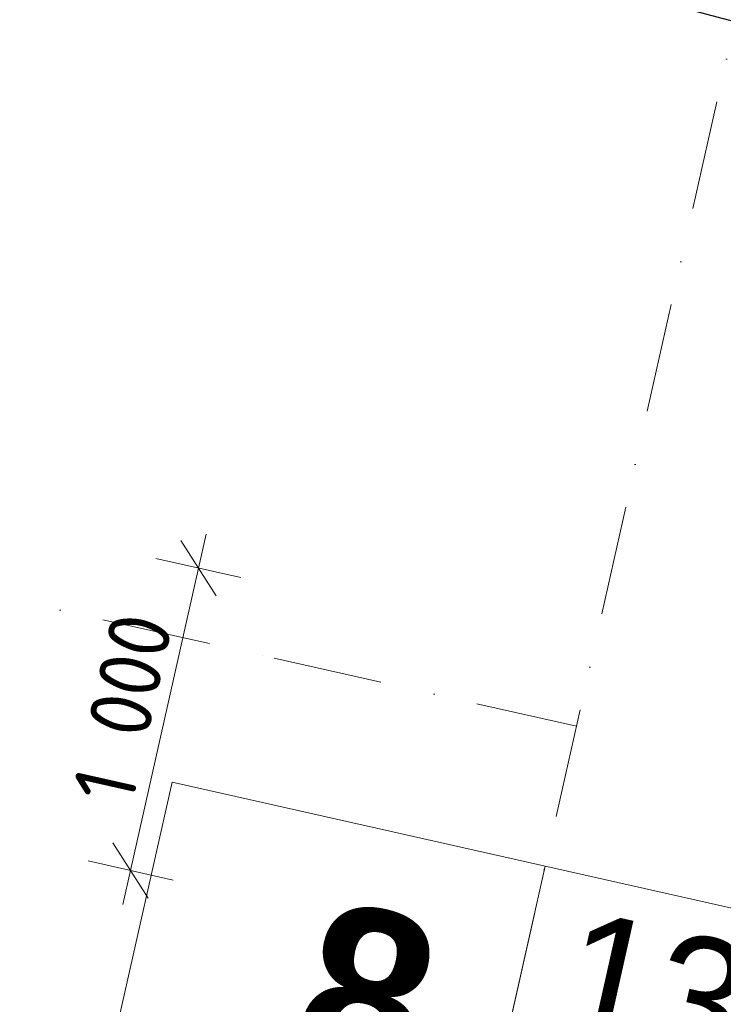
# Model space of a CAD drawing. Header units: millimetres. Extents: x -7213913 to -6935167, y 6129472 to 6353524.
# Tile 190 of 191: x -7185629 to -7183358, y 6169122 to 6172299. Entities that reach past the tile are written whole.
import ezdxf
from ezdxf.enums import TextEntityAlignment as Align

# ---------------------------------------------------------------- set-up
doc = ezdxf.new("R2010")
doc.units = ezdxf.units.MM
doc.header["$MEASUREMENT"] = 0
doc.linetypes.add('Штрихпунктирная', pattern=[670.277762, 352.777767, -176.388884, 0, -141.111112])
for name, color, linetype in [('S - квартира_маркер.АР', 7, 'Continuous'), ('АР-Чертеж-Оси_Осевые размеры.АР', 7, 'Continuous'), ('АР-Чертеж-Размеры.АР', 7, 'Continuous')]:
    doc.layers.add(name, color=color, linetype=linetype)
for name, color, linetype, lineweight in [('S - квартира_маркер.АР_Ном._пера__1', 7, 'Continuous', 0), ('АР-Чертеж-Оси_Осевые размеры.АР_Ном._пера__120', 7, 'Continuous', 0), ('АР-Чертеж-Размеры.АР_Ном._пера__1', 7, 'Continuous', 0)]:
    doc.layers.add(name, color=color, linetype=linetype, lineweight=lineweight)
doc.styles.add('РЎР“Р•РќР•Р\xa0Р\x98Р\xa0_РЎРўР\x98Р›Р¬_3', font='GOST_Common.ttf')
doc.styles.add('РЎР“Р•РќР•Р\xa0Р\x98Р\xa0_РЎРўР\x98Р›Р¬_5', font='GOTHIC.TTF')
doc.styles.add('РЎР“Р•РќР•Р\xa0Р\x98Р\xa0_РЎРўР\x98Р›Р¬_6', font='GOTHICB.TTF')
doc.dimstyles.new('СГЕНЕРИР_СТИЛЬ__4', dxfattribs={"dimtxt": 200, "dimasz": 142.5, "dimexe": 0.18, "dimexo": 0.0625, "dimgap": 0, "dimtad": 1, "dimdec": 0, "dimzin": 0, "dimdsep": 46, "dimtxsty": 'РЎР“Р•РќР•Р\xa0Р\x98Р\xa0_РЎРўР\x98Р›Р¬_3', "dimblk": 'ARROWHEAD_6', "dimblk1": 'ARROWHEAD_6', "dimblk2": 'ARROWHEAD_6', "dimcen": 0.09, "dimse1": 1, "dimse2": 1, "dimclrd": 7, "dimclre": 7, "dimclrt": 7, "dimazin": 0, "dimtfac": 1, "dimtdec": 4, "dimtmove": 0, "dimatfit": 3, "dimfxl": 1, "dimtolj": 1, "dimtzin": 0, "dimarcsym": 0})
doc.dimstyles.new('СГЕНЕРИР_СТИЛЬ__7', dxfattribs={"dimtxt": 0.18, "dimasz": 91.2, "dimexe": 0.18, "dimexo": 0.0625, "dimgap": 0, "dimtad": 0, "dimtih": 1, "dimtoh": 1, "dimdec": 4, "dimzin": 0, "dimdsep": 46, "dimcen": 0.09, "dimadec": 0, "dimazin": 0, "dimtfac": 1, "dimtdec": 4, "dimtmove": 0, "dimatfit": 3, "dimldrblk": 'ARROWHEAD_11', "dimfxl": 1, "dimtolj": 1, "dimtzin": 0, "dimarcsym": 0})

# ---------------------------------------------------------------- blocks, each defined once
blk = doc.blocks.new('labelLabPP_FlatE34FrameRed3d[53]_1', base_point=(-7185185.6, 6169257.7))
at = {"layer": 'S - квартира_маркер.АР_Ном._пера__1', "color": 7, "linetype": 'Continuous', "lineweight": 0}
for p, q in [((-7185137.2, 6169838.2), (-7185549.5, 6168002.7)), ((-7185137.2, 6169838.2), (-7182461.5, 6169237.2)), ((-7183933, 6169567.7), (-7184345.2, 6167732.2)), ((-7182461.5, 6169237.2), (-7182873.7, 6167401.7)), ((-7184071.1, 6168952.7), (-7182599.6, 6168622.2)), ((-7185265.3, 6168902.9), (-7184217.2, 6168667.5)), ((-7184209.2, 6168337.7), (-7182737.7, 6168007.2)), ((-7185549.5, 6168002.7), (-7182873.7, 6167401.7))]:
    blk.add_line(p, q, dxfattribs=at)
at = {"layer": 'S - квартира_маркер.АР_Ном._пера__1', "color": 7, "lineweight": 0}
for tag, height, style, p in [('TS_FLATNUMBER', 560, 'РЎР“Р•РќР•Р\xa0Р\x98Р\xa0_РЎРўР\x98Р›Р¬_6', (-7184103.3, 6169056.5)), ('TS_POSTFIXNUMROOMS', 560, 'РЎР“Р•РќР•Р\xa0Р\x98Р\xa0_РЎРўР\x98Р›Р¬_6', (-7184278.6, 6168275.9)), ('TS_LIVING_ROOM_AREA', 400, 'РЎР“Р•РќР•Р\xa0Р\x98Р\xa0_РЎРўР\x98Р›Р¬_5', (-7182563.1, 6168942.6)), ('TS_WITHOUTBALK', 400, 'РЎР“Р•РќР•Р\xa0Р\x98Р\xa0_РЎРўР\x98Р›Р¬_5', (-7182701.8, 6168324.6)), ('TS_ALLSQUARE', 400, 'РЎР“Р•РќР•Р\xa0Р\x98Р\xa0_РЎРўР\x98Р›Р¬_5', (-7182842.1, 6167700.2))]:
    blk.add_attdef(tag, text='', height=height, rotation=347.3417, dxfattribs=dict(at, style=style)).set_placement(p, align=Align.MIDDLE_RIGHT)
blk = doc.blocks.new('*D825', base_point=(-6566190.3, 6562677.8))
at = {"layer": 'АР-Чертеж-Размеры.АР_Ном._пера__1', "color": 7, "linetype": 'Continuous', "lineweight": 0, "transparency": 16777216}
for p, q in [((-7185027.2, 6170639.2), (-7185051.9, 6170529.4)), ((-7184995.1, 6170439.8), (-7185108.6, 6170619)), ((-7185189.1, 6170560.2), (-7184914.7, 6170498.6)), ((-7185051.9, 6170529.4), (-7185271, 6169553.7)), ((-7185327.8, 6169643.3), (-7185214.3, 6169464.1)), ((-7185408.2, 6169584.5), (-7185133.8, 6169522.9)), ((-7185271, 6169553.7), (-7185295.7, 6169443.9))]:
    blk.add_line(p, q, dxfattribs=at)
at = {"layer": 'АР-Чертеж-Размеры.АР_Ном._пера__1', "color": 7, "lineweight": 0, "transparency": 16777216, "insert": (-7185265.7, 6169759.8), "char_height": 200, "attachment_point": 7, "rotation": 77.3417, "style": 'РЎР“Р•РќР•Р\xa0Р\x98Р\xa0_РЎРўР\x98Р›Р¬_3'}
blk.add_mtext('\\A1;{\\pql;\\fGOST Common|b0|i0|c204|p0;\\W1.000000;1\xa0000}', dxfattribs=at)
blk = doc.blocks.new('ARROWHEAD_6')
at = {"color": 0, "linetype": 'Continuous', "lineweight": 0}
for p, q in [((-0.5, -0.5), (0.5, 0.5)), ((0, 0), (-1, 0))]:
    blk.add_line(p, q, dxfattribs=at)
blk = doc.blocks.new('ARROWHEAD_11')
at = {"color": 0, "linetype": 'Continuous', "lineweight": 0}
blk.add_line((0, 0), (-1, 0), dxfattribs=at)
at = {"color": 0, "linetype": 'Continuous', "lineweight": 0, "const_width": 0.25, "flags": 128}
blk.add_lwpolyline([(-0.125, 0, 1), (0.125, 0, 1)], format="xyb", close=True, dxfattribs=at)
blk = doc.blocks.new('Стандартный Маркер Сетки[120]_1', base_point=(-7209883.2, 6175870.7))
at = {"layer": 'АР-Чертеж-Оси_Осевые размеры.АР_Ном._пера__120', "color": 7, "linetype": 'Штрихпунктирная', "lineweight": 0}
for p, q in [((-7208907.5, 6175651.5), (-7184807, 6170238.7)), ((-7184807, 6170238.7), (-7183831.3, 6170019.5))]:
    blk.add_line(p, q, dxfattribs=at)
at = {"layer": 'АР-Чертеж-Оси_Осевые размеры.АР_Ном._пера__120', "color": 7, "lineweight": 0, "style": 'РЎР“Р•РќР•Р\xa0Р\x98Р\xa0_РЎРўР\x98Р›Р¬_5'}
blk.add_attdef('AC_MarkerText_1', text='', height=350, rotation=347.3417, dxfattribs=at).set_placement((-7210301.2, 6176161.3), align=Align.TOP_CENTER)
blk = doc.blocks.new('Стандартный Маркер Сетки[187]_1', base_point=(-7209883.2, 6175870.7))
at = {"layer": 'АР-Чертеж-Оси_Осевые размеры.АР_Ном._пера__120', "color": 7, "linetype": 'Штрихпунктирная', "lineweight": 0}
for p, q in [((-7208907.5, 6175651.5), (-7184807, 6170238.7)), ((-7184807, 6170238.7), (-7183831.3, 6170019.5))]:
    blk.add_line(p, q, dxfattribs=at)
at = {"layer": 'АР-Чертеж-Оси_Осевые размеры.АР_Ном._пера__120', "color": 7, "lineweight": 0, "style": 'РЎР“Р•РќР•Р\xa0Р\x98Р\xa0_РЎРўР\x98Р›Р¬_5'}
blk.add_attdef('AC_MarkerText_1', text='', height=350, rotation=347.3417, dxfattribs=at).set_placement((-7210301.2, 6176161.3), align=Align.TOP_CENTER)
blk = doc.blocks.new('Стандартный Маркер Сетки[200]_1', base_point=(-7177283.5, 6199173.2))
at = {"layer": 'АР-Чертеж-Оси_Осевые размеры.АР_Ном._пера__120', "color": 7, "linetype": 'Штрихпунктирная', "lineweight": 0}
blk.add_line((-7177502.7, 6198197.5), (-7192274.7, 6132425.5), dxfattribs=at)
at = {"layer": 'АР-Чертеж-Оси_Осевые размеры.АР_Ном._пера__120', "color": 7, "lineweight": 0, "style": 'РЎР“Р•РќР•Р\xa0Р\x98Р\xa0_РЎРўР\x98Р›Р¬_5'}
blk.add_attdef('AC_MarkerText_1', text='', height=350, rotation=347.3417, dxfattribs=at).set_placement((-7192533.5, 6131143.1), align=Align.TOP_CENTER)

msp = doc.modelspace()

# ---------------------------------------------------------------- block references
at = {"layer": 'S - квартира_маркер.АР', "color": 104, "linetype": 'Continuous', "lineweight": 15, "true_color": 0x029e21}
msp.add_blockref('labelLabPP_FlatE34FrameRed3d[53]_1', (-7185185.6, 6169257.7), dxfattribs=at).add_auto_attribs({'TS_POSTFIXNUMROOMS': '1К ', 'TS_FLATNUMBER': ' 8 ', 'TS_LIVING_ROOM_AREA': '13,22', 'TS_WITHOUTBALK': '45,39', 'TS_ALLSQUARE': '45,39'})
at = {"layer": 'АР-Чертеж-Оси_Осевые размеры.АР', "color": 8, "linetype": 'Continuous', "lineweight": 15}
for name, p in [('Стандартный Маркер Сетки[200]_1', (-7177283.5, 6199173.2)), ('Стандартный Маркер Сетки[120]_1', (-7209883.2, 6175870.7)), ('Стандартный Маркер Сетки[187]_1', (-7209883.2, 6175870.7))]:
    msp.add_blockref(name, p, dxfattribs=at)

# ---------------------------------------------------------------- dimensions: what is measured, and where the dimension line sits
at = {"layer": 'АР-Чертеж-Размеры.АР', "color": 7, "linetype": 'Continuous', "lineweight": 0}
dim = msp.add_linear_dim(base=(-7185271, 6169553.7), p1=(-7185539.7, 6170639), p2=(-7185758.9, 6169663.2), angle=257.3417, dimstyle='СГЕНЕРИР_СТИЛЬ__4', dxfattribs=at)
dim.commit()
dim.dimension.update_dxf_attribs({"geometry": '*D825', "text_midpoint": (-7185288.1, 6170116.5), "dimtype": 160, "text_rotation": 77.3417})

# ---------------------------------------------------------------- leaders
at = {"layer": 'АР-Чертеж-Размеры.АР_Ном._пера__1', "color": 7, "linetype": 'Continuous', "lineweight": 0, "annotation_type": 0, "has_hookline": 1, "hookline_direction": 0, "text_width": 5494.5, "horizontal_direction": (0.975694, -0.219136, 0)}
msp.add_leader([(-7184666.4, 6173410.1), (-7184497.3, 6172605.3), (-7183050.5, 6172221.7)], dimstyle='СГЕНЕРИР_СТИЛЬ__7', dxfattribs=at)

doc.saveas('drawing.dxf')
